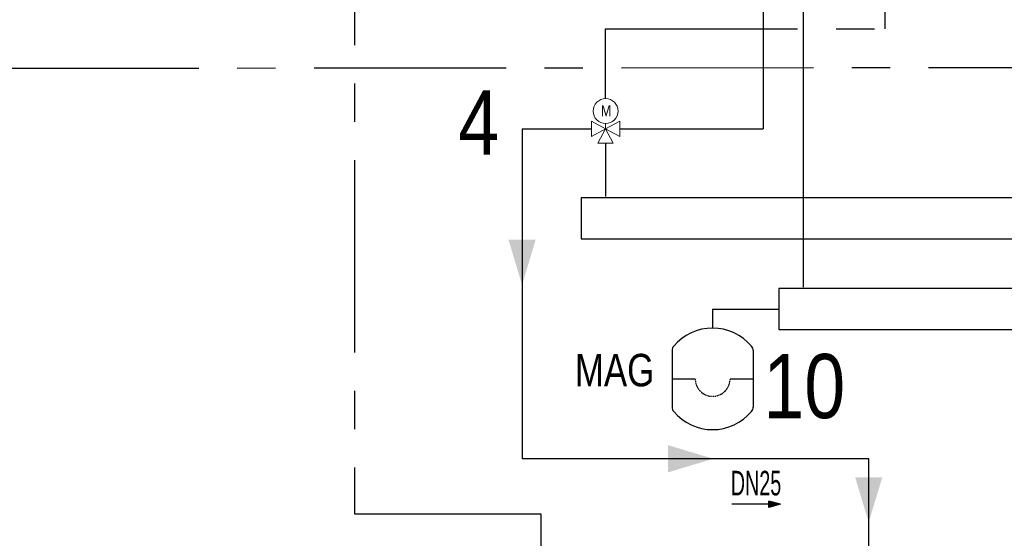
# Model space of a CAD drawing. Header units: millimetres. Extents: x 50532 to 99257, y 49161 to 61325.
# Tile 35 of 95: x 74982 to 76264, y 50703 to 51378. Entities that reach past the tile are written whole.
import ezdxf
from ezdxf.enums import TextEntityAlignment as Align
from ezdxf.lldxf.tags import DXFTag

# ---------------------------------------------------------------- set-up
doc = ezdxf.new("R2010")
doc.units = ezdxf.units.MM
for name, pattern in [('AUSGEZOGEN', [0]), ('CENTER', [2, 1.25, -0.25, 0.25, -0.25]), ('HIDDEN2', [0.1875, 0.125, -0.0625])]:
    doc.linetypes.add(name, pattern=pattern)
doc.layers.add('COLLEGAMENTI ELETTRICI', color=3, linetype='Continuous', lineweight=30)
doc.layers.add('IS_KT_OPIS', color=100, linetype='Continuous', lineweight=15)
doc.layers.add('IS_Powrót', color=5, linetype='DASH', lineweight=30, true_color=0x0000ff)
doc.layers.add('IS_Zasilanie', color=1, linetype='SOLID', lineweight=30, true_color=0xff0000)
for name, color, linetype in [('OPISY', 7, 'Continuous'), ('SIMBOLI IDRAULICI', 7, 'Continuous'), ('URZĄDZENIA', 7, 'Continuous')]:
    doc.layers.add(name, color=color, linetype=linetype)
doc.styles.add('_S50', font='GOTHIC.TTF', dxfattribs={"width": 0.7, "height": 100})
doc.styles.add('ARIAL', font='ARIALN.TTF')
doc.styles.get("Standard").update_dxf_attribs({"font": 'GOTHIC.TTF'})
tags = doc.linetypes.add('DASH', pattern=[15, 10, -5]).pattern_tags.tags
tags[6:7] = [DXFTag(74, 4), DXFTag(75, 0), DXFTag(340, '0'), DXFTag(46, 0.0), DXFTag(50, 0.0), DXFTag(44, 0.0), DXFTag(45, 0.0)]
tags[4:5] = [DXFTag(74, 4), DXFTag(75, 0), DXFTag(340, '0'), DXFTag(46, 0.0), DXFTag(50, 0.0), DXFTag(44, 0.0), DXFTag(45, 0.0)]
tags = doc.linetypes.add('SOLID', pattern=[10, 10, 0]).pattern_tags.tags
tags[6:7] = [DXFTag(74, 4), DXFTag(75, 0), DXFTag(340, '0'), DXFTag(46, 0.0), DXFTag(50, 0.0), DXFTag(44, 0.0), DXFTag(45, 0.0)]
tags[4:5] = [DXFTag(74, 4), DXFTag(75, 0), DXFTag(340, '0'), DXFTag(46, 0.0), DXFTag(50, 0.0), DXFTag(44, 0.0), DXFTag(45, 0.0)]

# ---------------------------------------------------------------- blocks, each defined once
blk = doc.blocks.new('Valvola a 3 vie motorizzata')
at = {"layer": 'SIMBOLI IDRAULICI', "lineweight": 13}
for p, q in [((2.38, -1.04), (2.38, 1.04)), ((2.38, 1.04), (4.32, 0)), ((4.32, 0), (2.38, -1.04)), ((4.32, 0), (3.28, -1.94)), ((6.26, 1.04), (4.32, 0)), ((4.32, 0), (4.32, 0.72)), ((5.36, -1.94), (4.32, 0)), ((4.32, 0), (6.26, -1.04)), ((6.26, -1.04), (6.26, 1.04)), ((3.28, -1.94), (5.36, -1.94))]:
    blk.add_line(p, q, dxfattribs=at)
blk.add_circle((4.32, 2.41), 1.69, dxfattribs=at)
at = {"layer": 'SIMBOLI IDRAULICI', "lineweight": 13, "insert": (4.38, 1.71), "char_height": 1.5, "attachment_point": 8, "style": 'ARIAL'}
blk.add_mtext_dynamic_manual_height_columns('\\pxqc;M', width=3.125, gutter_width=12.5, heights=[0], dxfattribs=at)
blk = doc.blocks.new('A$C78C94660')
h = blk.add_hatch(color=256)
h.dxf.hatch_style = 1
h.paths.add_polyline_path([(0, -1.29), (0, 1.29), (-4.83, 0)])
for p, q in [((-4.83, 0), (0, 1.29)), ((-4.83, 0), (0, -1.29)), ((0, 1.29), (0, -1.29)), ((0, 0), (15, 0))]:
    blk.add_line(p, q)

msp = doc.modelspace()

# ---------------------------------------------------------------- linework, layer by layer
at = {"lineweight": 30, "ltscale": 2, "elevation": 0}
for points in [[(75713.3, 51092.9), (77053.4, 51092.9), (77053.4, 51146.2), (75713.3, 51146.2)], [(75970.7, 50974.9), (77117.3, 50974.9), (77117.3, 51028.2), (75970.7, 51028.2)]]:
    msp.add_lwpolyline(points, close=True, dxfattribs=at)
at = {"layer": 'COLLEGAMENTI ELETTRICI', "linetype": 'CENTER', "lineweight": 30, "ltscale": 200}
for p, q in [((75418.3, 51995.2, 0), (75418.3, 50734.9, 0)), ((76109, 51366.1, 0), (76109, 51750.1, 0)), ((75745, 51275.5, 0), (75745, 51366.1, 0)), ((75745, 51366.1, 0), (76109, 51366.1, 0)), ((74565.5, 51314.9), (77235.1, 51316.5)), ((75418.3, 50734.9, 0), (75660.7, 50734.9, 0)), ((75660.7, 50734.9, 0), (75660.7, 50561.8, 0))]:
    msp.add_line(p, q, dxfattribs=at)
at = {"layer": 'IS_Powrót', "ltscale": 2}
msp.add_line((76002, 51534.8, 0), (76002, 51030, 0), dxfattribs=at)
at = {"layer": 'IS_Zasilanie'}
for p, q in [((75950.3, 51534.8, 0), (75950.3, 51236.2, 0)), ((75636.3, 51236.2, 0), (75726.5, 51236.2, 0)), ((75636.3, 51236.2, 0), (75636.3, 50806.7, 0)), ((75763.6, 51236.2, 0), (75950.3, 51236.2, 0)), ((75745.1, 51217.6, 0), (75745.1, 51147.9, 0)), ((76087.5, 50806.7, 0), (75636.3, 50806.7, 0)), ((76087.5, 50592.6, 0), (76087.5, 50806.7, 0))]:
    msp.add_line(p, q, dxfattribs=at)
for points in [[(75654, 51091.8, 0), (75618.6, 51091.8, 0), (75636.3, 51033.1, 0)], [(75826.4, 50789, 0), (75826.4, 50824.4, 0), (75885.1, 50806.7, 0)], [(76105.2, 50782.7, 0), (76069.8, 50782.7, 0), (76087.5, 50724, 0)]]:
    msp.add_solid(points, dxfattribs=at)
at = {"layer": 'URZĄDZENIA', "linetype": 'AUSGEZOGEN'}
for p, q in [((75884.3, 51001.5, 0), (75884.3, 50976.8, 0)), ((75884.3, 51001.5, 0), (75970.7, 51001.5, 0)), ((75831.5, 50947.4, 0), (75831.5, 50874, 0)), ((75937.1, 50947.4, 0), (75937.1, 50874, 0)), ((75831.5, 50910.7, 0), (75861.6, 50910.7, 0)), ((75907, 50910.7, 0), (75937.1, 50910.7, 0))]:
    msp.add_line(p, q, dxfattribs=at)
for centre, radius, start, end in [((75884.3, 50910.7, 0), 66.1, 40.0348, 139.9652), ((75840.6, 50947.4, 0), 9.07, 139.9652, 180), ((75928, 50947.4, 0), 9.07, 0, 40.0348), ((75840.6, 50874, 0), 9.07, 180, 220.0348), ((75884.3, 50910.7, 0), 66.1, 220.0348, 319.9652), ((75928, 50874, 0), 9.07, 319.9652, 0)]:
    msp.add_arc(centre, radius, start, end, dxfattribs=at)
at = {"layer": 'URZĄDZENIA', "linetype": 'HIDDEN2', "ltscale": 0.5}
msp.add_arc((75884.3, 50910.7, 0), 22.7, 180, 0, dxfattribs=at)

# ---------------------------------------------------------------- block references
at = {"color": 1, "lineweight": 13, "xscale": 9.57490844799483, "yscale": 9.57490844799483, "zscale": 9.57490844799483}
msp.add_blockref('Valvola a 3 vie motorizzata', (75703.7, 51236.2, 0), dxfattribs=at)
at = {"color": 6, "xscale": 3.2, "yscale": 3.2, "zscale": 3.2, "rotation": 180}
msp.add_blockref('A$C78C94660', (75957.3, 50747.4, 0), dxfattribs=at)

# ---------------------------------------------------------------- texts
at = {"color": 212, "style": 'ARIAL'}
for s, height, p in [('4', 83.6, (75553.2, 51202.6)), ('10', 83.57, (75950.4, 50859.5))]:
    msp.add_text(s, height=height, dxfattribs=at).set_placement(p)
at = {"layer": 'IS_KT_OPIS', "color": 7, "linetype": 'ByBlock', "style": '_S50', "width": 0.6}
msp.add_text('DN25', height=32, dxfattribs=at).set_placement((75908, 50759, 0))
at = {"layer": 'OPISY', "width": 0.8}
msp.add_text('MAG', height=42.32, dxfattribs=at).set_placement((75756.7, 50922.1, 0), align=Align.MIDDLE)

doc.saveas('drawing.dxf')
